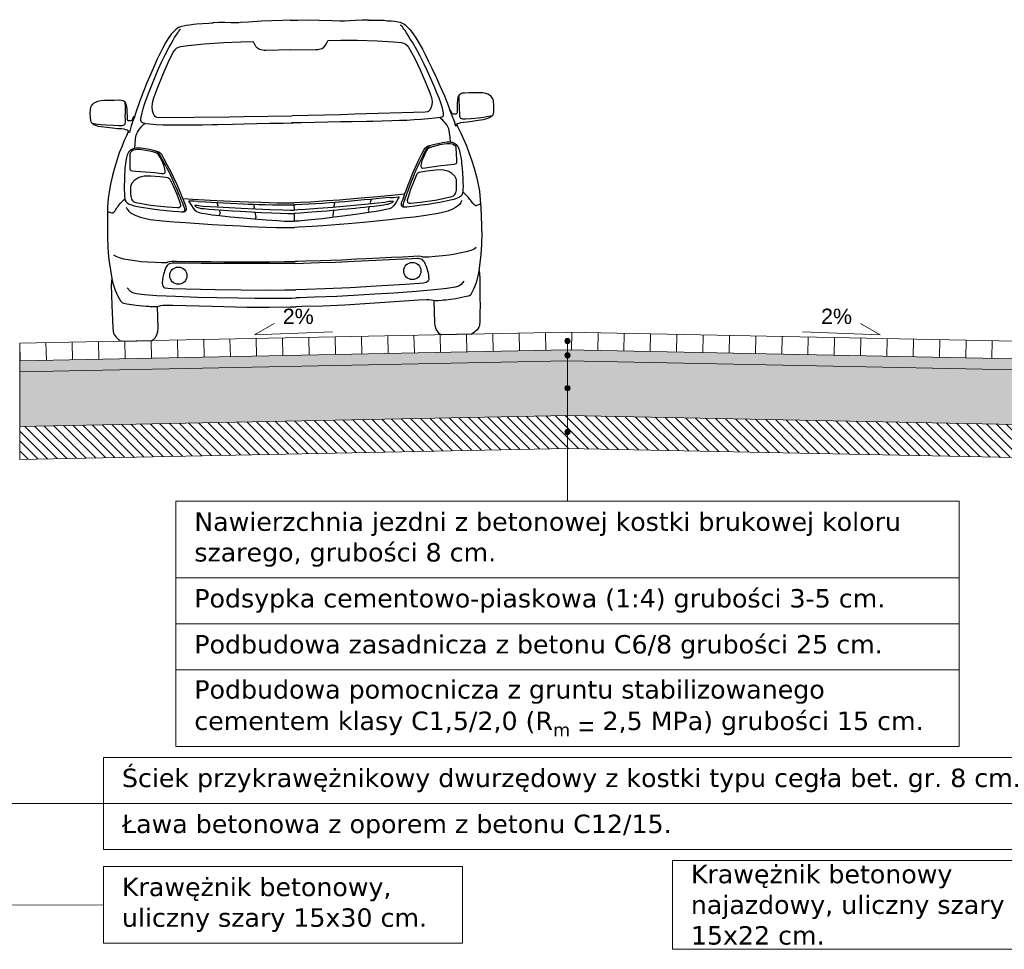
# Model space of a CAD drawing. Header units: millimetres. Extents: x 2422 to 2697, y 999 to 1037.
# Tile 38 of 48: x 2664.78 to 2669.27, y 1024.88 to 1029.13. Entities that reach past the tile are written whole.
import ezdxf

# ---------------------------------------------------------------- set-up
doc = ezdxf.new("R2010")
doc.units = ezdxf.units.MM
for name, color, linetype, lineweight, true_color in [('1_warstwa_ścier.', 7, 'Continuous', 15, 0x636363), ('_JB_Warstwy_Wiążące', 7, 'Continuous', 13, 0x636363), ('Podbudowa_beton', 7, 'Continuous', 13, 0x906713), ('Ulepszone_podloze_stab.', 7, 'Continuous', 13, 0x99410b)]:
    doc.layers.add(name, color=color, linetype=linetype, lineweight=lineweight, true_color=true_color)
doc.layers.add('4_podbudowa_pom.', color=7, linetype='Continuous', true_color=0x906713)
doc.layers.add('_JB_Opisowe', color=7, linetype='Continuous', lineweight=0)
doc.layers.add('opis', color=2, linetype='Continuous', lineweight=9)
doc.layers.add('Podsypka', color=30, linetype='Continuous')
doc.styles.add('kuba', font='verdana.ttf', dxfattribs={"height": 0.1})
doc.styles.get("Standard").update_dxf_attribs({"font": 'arial.ttf'})

# ---------------------------------------------------------------- blocks, each defined once
blk = doc.blocks.new('*U477')
at = {"layer": '1_warstwa_ścier.', "ltscale": 0.02}
blk.add_lwpolyline([(0, 0), (0, -0.08)], dxfattribs=at)
blk = doc.blocks.new('*U478')
at = {"layer": '1_warstwa_ścier.', "color": 0, "linetype": 'ByBlock', "lineweight": -2, "transparency": 16777216}
for p, rotation in [((2673.7517, 1026.3803), 1.145762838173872), ((2673.8716, 1026.3827), 1.145762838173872), ((2673.9916, 1026.3851), 1.145762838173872), ((2674.1116, 1026.3875), 1.145762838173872), ((2674.2316, 1026.3899), 1.145762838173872), ((2674.3515, 1026.3923), 1.145762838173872), ((2674.4715, 1026.3947), 1.145762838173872), ((2674.5915, 1026.3963), 358.8542371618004), ((2674.7115, 1026.3939), 358.8542371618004), ((2674.8315, 1026.3915), 358.8542371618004), ((2674.9514, 1026.3891), 358.8542371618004), ((2675.0714, 1026.3867), 358.8542371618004), ((2675.1914, 1026.3843), 358.8542371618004), ((2675.3114, 1026.3819), 358.8542371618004), ((2672.072, 1026.3467), 1.145762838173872), ((2672.192, 1026.3491), 1.145762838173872), ((2672.312, 1026.3515), 1.145762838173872), ((2672.4319, 1026.3539), 1.145762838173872), ((2672.5519, 1026.3563), 1.145762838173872), ((2672.6719, 1026.3587), 1.145762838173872), ((2672.7919, 1026.3611), 1.145762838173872), ((2672.9118, 1026.3635), 1.145762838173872), ((2673.0318, 1026.3659), 1.145762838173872), ((2673.1518, 1026.3683), 1.145762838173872), ((2673.2718, 1026.3707), 1.145762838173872), ((2673.3917, 1026.3731), 1.145762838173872), ((2673.5117, 1026.3755), 1.145762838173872), ((2673.6317, 1026.3779), 1.145762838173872), ((2675.4313, 1026.3795), 358.8542371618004), ((2675.5513, 1026.3771), 358.8542371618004), ((2675.6713, 1026.3747), 358.8542371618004), ((2675.7913, 1026.3723), 358.8542371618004), ((2675.9112, 1026.3699), 358.8542371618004), ((2676.0312, 1026.3675), 358.8542371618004), ((2676.1512, 1026.3651), 358.8542371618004), ((2676.2712, 1026.3627), 358.8542371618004), ((2676.3911, 1026.3603), 358.8542371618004), ((2676.5111, 1026.3579), 358.8542371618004), ((2676.6311, 1026.3555), 358.8542371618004), ((2676.7511, 1026.3531), 358.8542371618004), ((2676.871, 1026.3507), 358.8542371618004), ((2676.991, 1026.3483), 358.8542371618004)]:
    blk.add_blockref('*U477', p, dxfattribs=dict(at, rotation=rotation))

msp = doc.modelspace()

# ---------------------------------------------------------------- hatches: boundary and pattern name
at = {"layer": '_JB_Opisowe', "ltscale": 0.09}
h = msp.add_hatch(color=256, dxfattribs=at)
h.dxf.hatch_style = 1
h.paths.add_polyline_path([(2667.2675, 1027.6594, 1), (2667.2915, 1027.6594, 1)])
h = msp.add_hatch(color=256, dxfattribs=at)
h.dxf.hatch_style = 1
h.paths.add_polyline_path([(2667.2675, 1027.5944, 1), (2667.2915, 1027.5944, 1)])
h = msp.add_hatch(color=256, dxfattribs=at)
h.dxf.hatch_style = 1
h.paths.add_polyline_path([(2667.2675, 1027.4444, 1), (2667.2915, 1027.4444, 1)])
h = msp.add_hatch(color=256, dxfattribs=at)
h.dxf.hatch_style = 1
h.paths.add_polyline_path([(2667.2675, 1027.2443, 1), (2667.2915, 1027.2443, 1)])
at = {"layer": 'Podbudowa_beton', "ltscale": 0.09}
h = msp.add_hatch(dxfattribs=at)
h.set_pattern_fill('AR-CONC', scale=0.0005, angle=90)
h.set_pattern_definition([(140, (54.40525, -823.4092), (0.0079695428, 0.0910923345), [0.009525, -0.104775]), (85, (54.40525, -823.4092), (-0.0955284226, -0.0176217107), [0.00762, -0.083820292]), (190.4514447, (54.405915, -823.40161), (-0.087558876, 0.0734706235), [0.0080950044, -0.0890451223]), (136.1842, (54.37985, -823.4092), (0.021021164, 0.1355395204), [0.0142875, -0.1571625]), (186.6355576, (54.3816, -823.3979), (-0.1237130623, 0.118702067), [0.0121425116, -0.133567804]), (81.184151, (54.37985, -823.4092), (-0.123713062, 0.118702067), [0.0114299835, -0.125729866]), (111, (54.3862, -823.3965), (0.0511325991, 0.0758071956), [0.009525, -0.104775]), (56, (54.3862, -823.3965), (-0.092093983, 0.0309010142), [0.00762, -0.08382]), (161.451445, (54.39046, -823.39018), (-0.0409613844, 0.1067082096), [0.0080950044, -0.0890449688]), (127.5, (54.40525, -823.409197), (-0.04227751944, 0.00154430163), [0, -0.082804, 0, -0.08509, 0, -0.0841375]), (97.5, (54.40525, -823.409197), (-0.0500902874, 0.03340983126), [0, -0.048514, 0, -0.080899, 0, -0.0320675]), (57.5, (54.40525, -823.43752), (0.002864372, 0.0677952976), [0, -0.03175, 0, -0.09906, 0, -0.131445]), (47.5, (54.40525, -823.45022), (-0.0127132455, 0.0740645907), [0, -0.041275, 0, -0.065786, 0, -0.093345])])
h.paths.add_polyline_path([(2669.7795, 1027.2693), (2669.7795, 1027.5194), (2667.2795, 1027.5694), (2664.7795, 1027.5194), (2664.7795, 1027.2693), (2667.2795, 1027.3193)])
at = {"layer": 'Podsypka', "lineweight": 13, "ltscale": 0.09}
h = msp.add_hatch(dxfattribs=at)
h.set_pattern_fill('AR-SAND', scale=0.0005, style=0)
h.set_pattern_definition([(37.5, (-12.873918, -6.415376), (-0.00080001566, 0.02447066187), [0, -0.019304, 0, -0.02159, 0, -0.0206375]), (7.5, (-12.873918, -6.415376), (0.02247616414, 0.03584125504), [0, -0.010414, 0, -0.017399, 0, -0.0066675]), (327.5, (-12.889539, -6.415376), (0.03954961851, 7.185926e-05), [0, -0.00635, 0, -0.02286, 0, -0.029845]), (317.5, (-12.88954, -6.415376), (0.0381778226, 0.0111464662), [0, -0.003175, 0, -0.014986, 0, -0.017145])])
h.paths.add_polyline_path([(2669.7795, 1027.5194), (2669.7795, 1027.5694), (2667.2795, 1027.6194), (2664.7795, 1027.5694), (2664.7795, 1027.5194), (2667.2795, 1027.5694)])
at = {"layer": 'Ulepszone_podloze_stab.', "ltscale": 0.09}
h = msp.add_hatch(dxfattribs=at)
h.set_pattern_fill('ANSI31', scale=0.01, angle=90)
h.set_pattern_definition([(135, (54.40525, -823.409247), (-0.0224506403, -0.0224506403), [])])
h.paths.add_polyline_path([(2669.7795, 1027.1193), (2669.7795, 1027.2693), (2667.2795, 1027.3193), (2664.7795, 1027.2693), (2664.7795, 1027.1193), (2667.2789, 1027.1693)])

# ---------------------------------------------------------------- linework, layer by layer
for points in [[(2666.0145, 1029.1244), (2665.9806, 1029.1237), (2665.93, 1029.1222), (2665.8831, 1029.1202), (2665.8243, 1029.1163), (2665.7879, 1029.1134), (2665.7799, 1029.1125), (2665.7662, 1029.1124), (2665.7437, 1029.1132), (2665.7164, 1029.1135), (2665.6861, 1029.1135), (2665.6671, 1029.1131), (2665.6623, 1029.1127), (2665.6597, 1029.1118), (2665.657, 1029.1109), (2665.642, 1029.1101), (2665.6144, 1029.1087), (2665.5867, 1029.107), (2665.5723, 1029.1048), (2665.5539, 1029.1025), (2665.54, 1029.1007), (2665.5141, 1029.0951), (2665.5048, 1029.0914), (2665.4979, 1029.0873), (2665.4918, 1029.0824), (2665.4797, 1029.0706), (2665.4711, 1029.0605), (2665.4569, 1029.0405), (2665.4447, 1029.021), (2665.4327, 1028.9983), (2665.4171, 1028.9678), (2665.4057, 1028.9436), (2665.3929, 1028.9146), (2665.3775, 1028.8802), (2665.3598, 1028.8383), (2665.3425, 1028.7954), (2665.3256, 1028.7512), (2665.309, 1028.7039), (2665.3029, 1028.6835), (2665.2951, 1028.6608), (2665.2884, 1028.6418), (2665.2831, 1028.624), (2665.2824, 1028.6201), (2665.2806, 1028.6119), (2665.2786, 1028.6112), (2665.2765, 1028.6153), (2665.2744, 1028.62), (2665.2725, 1028.6119), (2665.2664, 1028.5972), (2665.2566, 1028.5753), (2665.2454, 1028.5467), (2665.2342, 1028.5187), (2665.2237, 1028.488), (2665.2123, 1028.4494), (2665.2031, 1028.4155), (2665.1936, 1028.376), (2665.1871, 1028.3408), (2665.1832, 1028.31), (2665.1806, 1028.2707), (2665.1796, 1028.2324), (2665.18, 1028.1943), (2665.1805, 1028.1553), (2665.1805, 1028.133), (2665.18, 1028.1199), (2665.1811, 1028.1027), (2665.1823, 1028.0847), (2665.1834, 1028.0668), (2665.1851, 1028.0437), (2665.1881, 1028.021), (2665.1941, 1027.9828), (2665.1997, 1027.9449), (2665.2052, 1027.9239), (2665.2148, 1027.8926), (2665.2275, 1027.8641), (2665.2401, 1027.843), (2665.2435, 1027.8379), (2665.2468, 1027.8348), (2665.2495, 1027.8339), (2665.2543, 1027.8325), (2665.269, 1027.8299), (2665.3105, 1027.8233), (2665.3567, 1027.8191), (2665.3665, 1027.819), (2665.3692, 1027.8189), (2665.3748, 1027.818), (2665.391, 1027.8174), (2665.4035, 1027.8176), (2665.4131, 1027.8194), (2665.4232, 1027.822), (2665.4329, 1027.8231), (2665.4447, 1027.8233), (2665.4789, 1027.8231), (2665.6581, 1027.8181), (2665.8182, 1027.8146), (2665.9187, 1027.8142), (2666.0135, 1027.8155), (2666.0406, 1027.816)], [(2666.0145, 1029.1244), (2666.0483, 1029.1251), (2666.099, 1029.1256), (2666.1459, 1029.1255), (2666.2049, 1029.1239), (2666.2413, 1029.1224), (2666.2494, 1029.1219), (2666.263, 1029.1223), (2666.2854, 1029.124), (2666.3128, 1029.1255), (2666.3431, 1029.1267), (2666.362, 1029.127), (2666.3669, 1029.1267), (2666.3695, 1029.126), (2666.3722, 1029.1252), (2666.3872, 1029.125), (2666.4148, 1029.1247), (2666.4426, 1029.1241), (2666.4571, 1029.1225), (2666.4755, 1029.121), (2666.4895, 1029.1197), (2666.5156, 1029.1151), (2666.525, 1029.1118), (2666.5322, 1029.108), (2666.5384, 1029.1033), (2666.551, 1029.092), (2666.5599, 1029.0823), (2666.575, 1029.0629), (2666.5879, 1029.0439), (2666.6008, 1029.0216), (2666.6176, 1028.9919), (2666.6299, 1028.9681), (2666.6439, 1028.9396), (2666.6607, 1028.9059), (2666.6801, 1028.8647), (2666.6991, 1028.8225), (2666.7177, 1028.779), (2666.7362, 1028.7324), (2666.7431, 1028.7123), (2666.7519, 1028.69), (2666.7592, 1028.6712), (2666.7653, 1028.6537), (2666.7661, 1028.6498), (2666.7683, 1028.6416), (2666.7703, 1028.641), (2666.7722, 1028.6452), (2666.7742, 1028.65), (2666.7763, 1028.6419), (2666.783, 1028.6275), (2666.7937, 1028.606), (2666.806, 1028.5779), (2666.8183, 1028.5504), (2666.8301, 1028.5202), (2666.8429, 1028.482), (2666.8536, 1028.4485), (2666.8646, 1028.4094), (2666.8726, 1028.3746), (2666.8777, 1028.3439), (2666.8818, 1028.3047), (2666.8844, 1028.2665), (2666.8855, 1028.2284), (2666.8865, 1028.1894), (2666.8874, 1028.1672), (2666.8885, 1028.1541), (2666.8881, 1028.1368), (2666.8876, 1028.1188), (2666.8872, 1028.1009), (2666.8864, 1028.0778), (2666.8843, 1028.0549), (2666.8798, 1028.0165), (2666.8757, 1027.9784), (2666.8711, 1027.9573), (2666.8627, 1027.9255), (2666.8512, 1027.8966), (2666.8395, 1027.875), (2666.8362, 1027.8698), (2666.8331, 1027.8666), (2666.8305, 1027.8655), (2666.8257, 1027.8639), (2666.8111, 1027.8608), (2666.7699, 1027.8525), (2666.7239, 1027.8464), (2666.7141, 1027.8459), (2666.7115, 1027.8457), (2666.7059, 1027.8446), (2666.6897, 1027.8433), (2666.6772, 1027.843), (2666.6675, 1027.8445), (2666.6573, 1027.8466), (2666.6476, 1027.8474), (2666.6358, 1027.8472), (2666.6016, 1027.8455), (2666.4228, 1027.8334), (2666.2629, 1027.8235), (2666.1626, 1027.8191), (2666.0678, 1027.8166), (2666.0406, 1027.816)], [(2665.3524, 1028.6533), (2665.3464, 1028.6546), (2665.34, 1028.6567), (2665.3355, 1028.6586), (2665.3333, 1028.6615), (2665.3324, 1028.6669), (2665.3325, 1028.6737), (2665.3338, 1028.6824), (2665.3379, 1028.7015), (2665.3426, 1028.7202), (2665.3494, 1028.7412), (2665.3602, 1028.7702), (2665.3703, 1028.7974), (2665.3826, 1028.8287), (2665.3981, 1028.8667), (2665.4122, 1028.9), (2665.4289, 1028.9364), (2665.4432, 1028.966), (2665.4615, 1029.0014), (2665.4706, 1029.0165), (2665.4797, 1029.0328), (2665.4867, 1029.0456), (2665.493, 1029.0562), (2665.4978, 1029.0626), (2665.5008, 1029.0676), (2665.5045, 1029.0733), (2665.5073, 1029.0764), (2665.5109, 1029.0803), (2665.514, 1029.0836)], [(2666.6948, 1028.6801), (2666.7008, 1028.6817), (2666.7071, 1028.684), (2666.7115, 1028.6861), (2666.7137, 1028.6891), (2666.7143, 1028.6945), (2666.7139, 1028.7013), (2666.7123, 1028.71), (2666.7074, 1028.7289), (2666.702, 1028.7474), (2666.6943, 1028.7681), (2666.6824, 1028.7966), (2666.6712, 1028.8234), (2666.6577, 1028.8542), (2666.6406, 1028.8915), (2666.6252, 1028.9243), (2666.6071, 1028.9599), (2666.5917, 1028.989), (2666.5719, 1029.0237), (2666.5623, 1029.0383), (2666.5525, 1029.0542), (2666.5449, 1029.0667), (2666.5382, 1029.0771), (2666.5332, 1029.0833), (2666.53, 1029.0882), (2666.5261, 1029.0937), (2666.5232, 1029.0967), (2666.5194, 1029.1004), (2666.5162, 1029.1037)], [(2666.0172, 1028.9888), (2666.1316, 1028.9911), (2666.1396, 1028.9915), (2666.1526, 1028.9942), (2666.1598, 1028.9959), (2666.1692, 1029.0025), (2666.1759, 1029.0113), (2666.1822, 1029.0238), (2666.1854, 1029.0301), (2666.1878, 1029.0326), (2666.2446, 1029.0331), (2666.3219, 1029.0334), (2666.4116, 1029.0305), (2666.4848, 1029.0265), (2666.5204, 1029.023), (2666.5312, 1029.0203), (2666.5393, 1029.0166), (2666.547, 1029.0107), (2666.554, 1029.0015), (2666.5814, 1028.9524), (2666.6073, 1028.8975), (2666.635, 1028.8344), (2666.652, 1028.7932), (2666.6597, 1028.771), (2666.6622, 1028.7531), (2666.6609, 1028.7374), (2666.6564, 1028.7239), (2666.652, 1028.7142), (2666.6473, 1028.7096), (2666.6414, 1028.7069), (2666.63, 1028.7053), (2666.3087, 1028.6949), (2666.2437, 1028.693), (2666.0232, 1028.6886)], [(2666.0172, 1028.9888), (2665.9027, 1028.9865), (2665.8947, 1028.9866), (2665.8817, 1028.9888), (2665.8744, 1028.9902), (2665.8647, 1028.9964), (2665.8577, 1029.0049), (2665.8509, 1029.0172), (2665.8475, 1029.0233), (2665.845, 1029.0257), (2665.7882, 1029.0239), (2665.7109, 1029.0212), (2665.6214, 1029.0147), (2665.5484, 1029.0077), (2665.513, 1029.0028), (2665.5024, 1028.9998), (2665.4944, 1028.9957), (2665.4869, 1028.9895), (2665.4803, 1028.98), (2665.4549, 1028.9299), (2665.4312, 1028.874), (2665.4061, 1028.8098), (2665.3907, 1028.7679), (2665.3838, 1028.7455), (2665.3821, 1028.7275), (2665.384, 1028.7119), (2665.3891, 1028.6986), (2665.3938, 1028.6891), (2665.3988, 1028.6846), (2665.4047, 1028.6822), (2665.4162, 1028.681), (2665.7377, 1028.6835), (2665.8027, 1028.6842), (2666.0232, 1028.6886)], [(2666.7742, 1028.65), (2666.7765, 1028.6526), (2666.7848, 1028.6549), (2666.7926, 1028.6575), (2666.8045, 1028.6594), (2666.8227, 1028.661), (2666.8449, 1028.6639), (2666.8713, 1028.668), (2666.8961, 1028.6719), (2666.9077, 1028.6747), (2666.9201, 1028.6789), (2666.9296, 1028.6834), (2666.9341, 1028.6872), (2666.9385, 1028.6917), (2666.9417, 1028.697), (2666.943, 1028.704), (2666.9441, 1028.7166), (2666.9438, 1028.7352), (2666.9417, 1028.7543), (2666.9399, 1028.7637), (2666.9363, 1028.7699), (2666.9307, 1028.7769), (2666.9235, 1028.783), (2666.9163, 1028.7868), (2666.9074, 1028.79), (2666.8937, 1028.7924), (2666.8766, 1028.7933), (2666.8554, 1028.7933), (2666.8315, 1028.7926), (2666.8096, 1028.792), (2666.7984, 1028.791), (2666.7923, 1028.789), (2666.7863, 1028.7849), (2666.7819, 1028.7791), (2666.7791, 1028.7723), (2666.7778, 1028.7609), (2666.7768, 1028.7469), (2666.776, 1028.7337), (2666.7758, 1028.7184), (2666.776, 1028.7072), (2666.776, 1028.7024), (2666.7752, 1028.699), (2666.7738, 1028.6969), (2666.7716, 1028.6962), (2666.7654, 1028.6956), (2666.7594, 1028.6956), (2666.7553, 1028.6971), (2666.7526, 1028.6993), (2666.75, 1028.7047), (2666.7479, 1028.7094), (2666.7466, 1028.712), (2666.7448, 1028.7131), (2666.7436, 1028.7132), (2666.7428, 1028.713)], [(2666.7824, 1028.7799), (2666.7835, 1028.7745), (2666.7837, 1028.7655), (2666.7842, 1028.7506), (2666.7849, 1028.7329), (2666.7858, 1028.7148), (2666.7862, 1028.7026), (2666.7863, 1028.6911), (2666.7872, 1028.6843), (2666.7885, 1028.6811), (2666.7901, 1028.6784), (2666.7927, 1028.6768), (2666.7963, 1028.6752), (2666.8001, 1028.6741), (2666.8142, 1028.6741), (2666.8401, 1028.6761), (2666.8724, 1028.6795), (2666.8959, 1028.6824), (2666.9093, 1028.6844), (2666.9207, 1028.6864), (2666.9366, 1028.6898)], [(2665.2744, 1028.62), (2665.2719, 1028.6225), (2665.2636, 1028.6245), (2665.2556, 1028.6268), (2665.2437, 1028.6282), (2665.2254, 1028.629), (2665.2031, 1028.631), (2665.1766, 1028.6341), (2665.1517, 1028.637), (2665.1399, 1028.6394), (2665.1274, 1028.6431), (2665.1178, 1028.6472), (2665.1131, 1028.6507), (2665.1085, 1028.6551), (2665.1051, 1028.6603), (2665.1035, 1028.6672), (2665.1019, 1028.6798), (2665.1015, 1028.6983), (2665.1028, 1028.7175), (2665.1042, 1028.727), (2665.1076, 1028.7333), (2665.1129, 1028.7405), (2665.1199, 1028.7469), (2665.1269, 1028.751), (2665.1356, 1028.7545), (2665.1493, 1028.7575), (2665.1662, 1028.7591), (2665.1874, 1028.7599), (2665.2114, 1028.7602), (2665.2332, 1028.7605), (2665.2445, 1028.7599), (2665.2506, 1028.7582), (2665.2568, 1028.7543), (2665.2615, 1028.7487), (2665.2646, 1028.742), (2665.2663, 1028.7306), (2665.2679, 1028.7167), (2665.2692, 1028.7036), (2665.27, 1028.6882), (2665.2702, 1028.6771), (2665.2705, 1028.6723), (2665.2714, 1028.6689), (2665.2729, 1028.6669), (2665.2751, 1028.6662), (2665.2813, 1028.666), (2665.2873, 1028.6662), (2665.2913, 1028.6678), (2665.2939, 1028.6701), (2665.2963, 1028.6757), (2665.2982, 1028.6804), (2665.2994, 1028.6831), (2665.3011, 1028.6842), (2665.3024, 1028.6843), (2665.3031, 1028.6842)], [(2665.2609, 1028.7494), (2665.2601, 1028.744), (2665.2602, 1028.7351), (2665.2603, 1028.7202), (2665.2603, 1028.7024), (2665.2601, 1028.6843), (2665.2602, 1028.6721), (2665.2605, 1028.6606), (2665.2599, 1028.6537), (2665.2588, 1028.6505), (2665.2573, 1028.6478), (2665.2548, 1028.646), (2665.2512, 1028.6443), (2665.2475, 1028.643), (2665.2333, 1028.6425), (2665.2074, 1028.6434), (2665.175, 1028.6456), (2665.1515, 1028.6476), (2665.1379, 1028.649), (2665.1265, 1028.6505), (2665.1104, 1028.6532)], [(2666.6948, 1028.6801), (2666.6736, 1028.6768), (2666.6457, 1028.674), (2666.6125, 1028.6712), (2666.5803, 1028.669), (2666.5457, 1028.6672), (2666.5122, 1028.6662), (2666.4778, 1028.665), (2666.4342, 1028.6636), (2666.3905, 1028.6623), (2666.3635, 1028.6619), (2666.2973, 1028.6613), (2666.2435, 1028.6601), (2666.1861, 1028.6594), (2666.1265, 1028.6579), (2666.0656, 1028.6565), (2666.0194, 1028.6554)], [(2666.7463, 1028.5682), (2666.7446, 1028.589), (2666.7417, 1028.6108), (2666.7398, 1028.6217), (2666.7379, 1028.6283), (2666.7354, 1028.6351), (2666.7322, 1028.6411), (2666.7283, 1028.6467), (2666.7229, 1028.6537), (2666.7157, 1028.662), (2666.71, 1028.6679), (2666.7045, 1028.6734), (2666.7008, 1028.6764), (2666.6975, 1028.6786), (2666.6948, 1028.6801)], [(2665.3055, 1028.5394), (2665.3063, 1028.5603), (2665.3084, 1028.5821), (2665.3098, 1028.5931), (2665.3114, 1028.5998), (2665.3137, 1028.6067), (2665.3167, 1028.6128), (2665.3203, 1028.6185), (2665.3255, 1028.6257), (2665.3323, 1028.6343), (2665.3377, 1028.6404), (2665.343, 1028.6461), (2665.3466, 1028.6493), (2665.3498, 1028.6516), (2665.3524, 1028.6533)], [(2665.3524, 1028.6533), (2665.3737, 1028.6508), (2665.4018, 1028.6491), (2665.435, 1028.6476), (2665.4673, 1028.6467), (2665.502, 1028.6463), (2665.5355, 1028.6467), (2665.5699, 1028.6468), (2665.6135, 1028.6472), (2665.6573, 1028.6477), (2665.6842, 1028.6483), (2665.7504, 1028.6504), (2665.8042, 1028.6513), (2665.8616, 1028.6529), (2665.9212, 1028.6538), (2665.9821, 1028.6548), (2666.0283, 1028.6555)], [(2666.5391, 1028.2708), (2666.5358, 1028.271), (2666.533, 1028.2726), (2666.5308, 1028.2754), (2666.5297, 1028.2786), (2666.53, 1028.2828), (2666.5313, 1028.2883), (2666.5333, 1028.2941), (2666.5368, 1028.3044), (2666.5407, 1028.315), (2666.5442, 1028.3253), (2666.5482, 1028.3356), (2666.5519, 1028.3456), (2666.5556, 1028.3555), (2666.5601, 1028.3678), (2666.5669, 1028.3858), (2666.572, 1028.398), (2666.5778, 1028.4135), (2666.582, 1028.4236), (2666.5891, 1028.4407), (2666.5948, 1028.4535), (2666.6039, 1028.4734), (2666.6114, 1028.4887), (2666.6206, 1028.5071), (2666.6289, 1028.5239), (2666.6345, 1028.5349), (2666.6386, 1028.5419), (2666.6424, 1028.5456), (2666.6461, 1028.5481), (2666.6506, 1028.5505), (2666.6545, 1028.5521)], [(2665.5244, 1028.2505), (2665.5277, 1028.2509), (2665.5304, 1028.2526), (2665.5325, 1028.2554), (2665.5335, 1028.2586), (2665.533, 1028.2629), (2665.5315, 1028.2683), (2665.5293, 1028.274), (2665.5253, 1028.2842), (2665.521, 1028.2946), (2665.5171, 1028.3048), (2665.5127, 1028.3149), (2665.5087, 1028.3247), (2665.5046, 1028.3345), (2665.4996, 1028.3466), (2665.492, 1028.3643), (2665.4865, 1028.3763), (2665.48, 1028.3915), (2665.4754, 1028.4015), (2665.4677, 1028.4183), (2665.4615, 1028.4308), (2665.4516, 1028.4504), (2665.4434, 1028.4654), (2665.4335, 1028.4834), (2665.4245, 1028.4998), (2665.4185, 1028.5106), (2665.4141, 1028.5174), (2665.4102, 1028.5209), (2665.4064, 1028.5233), (2665.4018, 1028.5255), (2665.3979, 1028.527)], [(2666.5364, 1028.3301), (2666.4912, 1028.3263), (2666.413, 1028.3186), (2666.3191, 1028.3103), (2666.2387, 1028.3036), (2666.1812, 1028.2992), (2666.1084, 1028.294), (2666.0628, 1028.2915), (2666.0321, 1028.2903), (2666.0312, 1028.2903)], [(2666.4695, 1028.3147), (2666.4335, 1028.3116), (2666.4072, 1028.309), (2666.38, 1028.3062), (2666.3523, 1028.3037), (2666.3231, 1028.301), (2666.2917, 1028.2982), (2666.2628, 1028.2958), (2666.2397, 1028.2936), (2666.218, 1028.2921), (2666.1917, 1028.2901), (2666.1616, 1028.2882), (2666.129, 1028.2857), (2666.0991, 1028.284), (2666.0677, 1028.2827), (2666.0398, 1028.2815), (2666.0313, 1028.2813)], [(2666.4695, 1028.3147), (2666.4852, 1028.3157), (2666.4966, 1028.3167), (2666.5075, 1028.3178), (2666.5097, 1028.3175), (2666.5099, 1028.3157), (2666.5075, 1028.3111), (2666.499, 1028.2971), (2666.492, 1028.2853), (2666.4858, 1028.2766), (2666.4807, 1028.2718), (2666.4763, 1028.2685), (2666.4702, 1028.2655), (2666.4652, 1028.2635), (2666.4527, 1028.2604), (2666.4311, 1028.2559), (2666.4069, 1028.2514), (2666.3732, 1028.2465), (2666.3232, 1028.2389), (2666.266, 1028.2315), (2666.2163, 1028.2249), (2666.1602, 1028.218), (2666.1092, 1028.2126), (2666.0788, 1028.2094), (2666.0537, 1028.2075), (2666.0353, 1028.2067), (2666.0328, 1028.2066)], [(2666.883, 1028.2861), (2666.8785, 1028.2833), (2666.87, 1028.28), (2666.8641, 1028.278), (2666.8622, 1028.2776), (2666.8609, 1028.2776), (2666.8594, 1028.278), (2666.8578, 1028.279), (2666.8532, 1028.2826), (2666.8486, 1028.2873), (2666.8469, 1028.2897), (2666.8418, 1028.2969), (2666.839, 1028.3007), (2666.8367, 1028.3033), (2666.8345, 1028.306), (2666.8275, 1028.3146), (2666.8222, 1028.3205), (2666.8161, 1028.3266), (2666.811, 1028.3316), (2666.8067, 1028.3358), (2666.8043, 1028.3378), (2666.8018, 1028.3382)], [(2665.1802, 1028.252), (2665.1848, 1028.2495), (2665.1934, 1028.2464), (2665.1994, 1028.2448), (2665.2013, 1028.2444), (2665.2026, 1028.2444), (2665.2041, 1028.2448), (2665.2056, 1028.2459), (2665.2101, 1028.2498), (2665.2145, 1028.2546), (2665.2161, 1028.2571), (2665.2209, 1028.2645), (2665.2236, 1028.2684), (2665.2258, 1028.2711), (2665.2278, 1028.2739), (2665.2345, 1028.2828), (2665.2395, 1028.2888), (2665.2454, 1028.2952), (2665.2502, 1028.3004), (2665.2544, 1028.3048), (2665.2567, 1028.3069), (2665.2592, 1028.3074)], [(2665.2654, 1028.2712), (2665.2704, 1028.2622), (2665.277, 1028.2532), (2665.2859, 1028.2449), (2665.2945, 1028.2405), (2665.3096, 1028.2326), (2665.3304, 1028.2252), (2665.3548, 1028.2187), (2665.3752, 1028.2151), (2665.4317, 1028.2086), (2665.4852, 1028.2036), (2665.5363, 1028.2004), (2665.5982, 1028.1962), (2665.6578, 1028.1916), (2665.718, 1028.1885), (2665.7874, 1028.1851), (2665.8266, 1028.1831), (2665.9034, 1028.1801), (2665.952, 1028.1786), (2666.0144, 1028.1781), (2666.0334, 1028.1784)], [(2665.5247, 1028.3098), (2665.57, 1028.3079), (2665.6485, 1028.3033), (2665.7426, 1028.2988), (2665.8232, 1028.2953), (2665.8808, 1028.2932), (2665.9538, 1028.2909), (2665.9995, 1028.2902), (2666.0302, 1028.2902), (2666.0312, 1028.2903)], [(2665.5922, 1028.2972), (2665.5765, 1028.2976), (2665.5651, 1028.2981), (2665.5541, 1028.2987), (2665.5519, 1028.2984), (2665.5518, 1028.2965), (2665.5544, 1028.2921), (2665.5634, 1028.2784), (2665.5709, 1028.2669), (2665.5774, 1028.2585), (2665.5827, 1028.2538), (2665.5872, 1028.2507), (2665.5935, 1028.248), (2665.5986, 1028.2462), (2665.6112, 1028.2436), (2665.6329, 1028.24), (2665.6573, 1028.2364), (2665.6911, 1028.2329), (2665.7414, 1028.2272), (2665.7988, 1028.2222), (2665.8488, 1028.2175), (2665.9051, 1028.2129), (2665.9563, 1028.2096), (2665.9868, 1028.2075), (2666.0119, 1028.2066), (2666.0304, 1028.2066), (2666.0328, 1028.2066)], [(2665.5785, 1028.278), (2665.5796, 1028.2801), (2665.5879, 1028.2797), (2665.5959, 1028.2788), (2665.616, 1028.2758), (2665.6484, 1028.2737), (2665.7086, 1028.2703), (2665.7907, 1028.2656), (2665.855, 1028.263), (2665.9234, 1028.2598), (2665.9802, 1028.2585), (2666.0148, 1028.2573), (2666.0283, 1028.2571), (2666.0318, 1028.2572)], [(2665.5785, 1028.278), (2665.5798, 1028.2754), (2665.5817, 1028.2741), (2665.585, 1028.2723), (2665.5918, 1028.2697), (2665.5965, 1028.2681), (2665.6034, 1028.2663), (2665.6081, 1028.2653), (2665.6219, 1028.2641), (2665.6429, 1028.262), (2665.668, 1028.26), (2665.6881, 1028.2587), (2665.7102, 1028.2571), (2665.73, 1028.2558), (2665.7522, 1028.2543), (2665.7877, 1028.2521), (2665.812, 1028.2508), (2665.8361, 1028.2493), (2665.8562, 1028.2482), (2665.8818, 1028.2471), (2665.9305, 1028.2448), (2665.9704, 1028.2434), (2666.0028, 1028.2426), (2666.0253, 1028.2424), (2666.0321, 1028.2425)], [(2665.5922, 1028.2972), (2665.6283, 1028.2955), (2665.6547, 1028.2939), (2665.682, 1028.2923), (2665.7097, 1028.2908), (2665.739, 1028.2893), (2665.7705, 1028.2877), (2665.7995, 1028.2866), (2665.8226, 1028.2853), (2665.8444, 1028.2847), (2665.8707, 1028.2837), (2665.9009, 1028.283), (2665.9335, 1028.2818), (2665.9635, 1028.2813), (2665.9949, 1028.2812), (2666.0229, 1028.2811), (2666.0313, 1028.2813)], [(2665.6789, 1028.292), (2665.6834, 1028.2788), (2665.6819, 1028.2734)], [(2665.8467, 1028.284), (2665.8492, 1028.2694), (2665.848, 1028.2649)], [(2666.0313, 1028.2813), (2666.0318, 1028.2599)], [(2666.484, 1028.2961), (2666.4827, 1028.2981), (2666.4745, 1028.2974), (2666.4665, 1028.2962), (2666.4465, 1028.2924), (2666.4143, 1028.289), (2666.3543, 1028.2832), (2666.2724, 1028.2752), (2666.2083, 1028.2701), (2666.14, 1028.2642), (2666.0834, 1028.2605), (2666.0488, 1028.258), (2666.0353, 1028.2573), (2666.0318, 1028.2572)], [(2666.484, 1028.2961), (2666.4827, 1028.2935), (2666.4809, 1028.2921), (2666.4777, 1028.2901), (2666.4709, 1028.2873), (2666.4664, 1028.2855), (2666.4596, 1028.2834), (2666.4549, 1028.2823), (2666.4411, 1028.2805), (2666.4202, 1028.2775), (2666.3952, 1028.2746), (2666.3752, 1028.2724), (2666.3532, 1028.2699), (2666.3335, 1028.2679), (2666.3113, 1028.2655), (2666.2759, 1028.2619), (2666.2517, 1028.2596), (2666.2277, 1028.2571), (2666.2076, 1028.2552), (2666.1821, 1028.2531), (2666.1335, 1028.2489), (2666.0938, 1028.2459), (2666.0614, 1028.2437), (2666.0389, 1028.2426), (2666.0321, 1028.2425)], [(2666.7971, 1028.3018), (2666.7924, 1028.2926), (2666.7862, 1028.2834), (2666.7776, 1028.2748), (2666.7692, 1028.27), (2666.7545, 1028.2615), (2666.734, 1028.2532), (2666.7098, 1028.2458), (2666.6896, 1028.2414), (2666.6334, 1028.2326), (2666.5801, 1028.2255), (2666.5292, 1028.2202), (2666.4676, 1028.2135), (2666.4081, 1028.2066), (2666.3481, 1028.2011), (2666.2789, 1028.1949), (2666.2398, 1028.1914), (2666.1632, 1028.1853), (2666.1147, 1028.1819), (2666.0524, 1028.1788), (2666.0334, 1028.1784)], [(2666.2157, 1028.2914), (2666.2138, 1028.2766), (2666.2152, 1028.2722)], [(2666.3739, 1028.2723), (2666.3698, 1028.2565), (2666.3743, 1028.2483)], [(2666.383, 1028.306), (2666.3791, 1028.2927), (2666.3809, 1028.2874)], [(2665.6894, 1028.2586), (2665.6941, 1028.243), (2665.69, 1028.2346)], [(2665.8528, 1028.2483), (2665.8567, 1028.2256), (2665.8546, 1028.217)], [(2666.0321, 1028.2425), (2666.0328, 1028.2081)], [(2666.211, 1028.2555), (2666.2081, 1028.2327), (2666.2105, 1028.2242)], [(2665.2076, 1028.0537), (2665.2176, 1028.0471), (2665.2334, 1028.0409), (2665.2539, 1028.0356), (2665.2847, 1028.0301), (2665.3137, 1028.0252), (2665.3335, 1028.0232), (2665.3621, 1028.0211), (2665.3972, 1028.0194), (2665.4265, 1028.0186), (2665.4513, 1028.0185), (2665.4556, 1028.0209), (2665.4627, 1028.023), (2665.4738, 1028.0243), (2665.4958, 1028.024), (2665.5455, 1028.023), (2665.5963, 1028.0233), (2665.6518, 1028.0228), (2665.7122, 1028.0216), (2665.7558, 1028.0218), (2665.8239, 1028.0211), (2665.8726, 1028.0211), (2665.9196, 1028.0215), (2665.9879, 1028.0221), (2666.0257, 1028.0222), (2666.0365, 1028.0223)], [(2666.8635, 1028.0868), (2666.8537, 1028.0798), (2666.8382, 1028.073), (2666.8179, 1028.0669), (2666.7875, 1028.0601), (2666.7587, 1028.0541), (2666.7389, 1028.0513), (2666.7104, 1028.0481), (2666.6754, 1028.045), (2666.6462, 1028.043), (2666.6214, 1028.0419), (2666.617, 1028.0441), (2666.6099, 1028.046), (2666.5987, 1028.0468), (2666.5768, 1028.0456), (2666.5271, 1028.0426), (2666.4763, 1028.0409), (2666.4209, 1028.0381), (2666.3606, 1028.0346), (2666.317, 1028.033), (2666.249, 1028.0296), (2666.2003, 1028.0277), (2666.1534, 1028.0262), (2666.0851, 1028.0241), (2666.0474, 1028.0226), (2666.0365, 1028.0223)], [(2666.0367, 1028.0136), (2666.0006, 1028.0134), (2665.9273, 1028.0133), (2665.8529, 1028.013), (2665.7666, 1028.0133), (2665.6678, 1028.0139), (2665.6085, 1028.0142), (2665.5401, 1028.0152), (2665.5021, 1028.0154), (2665.4799, 1028.0154), (2665.4754, 1028.0153), (2665.4685, 1028.0143), (2665.4626, 1028.0125), (2665.4578, 1028.0098), (2665.4531, 1028.0047), (2665.4499, 1028.0004), (2665.4465, 1027.9947), (2665.4435, 1027.9874), (2665.4406, 1027.9803), (2665.4382, 1027.9728), (2665.4352, 1027.9628), (2665.433, 1027.951), (2665.4311, 1027.938), (2665.4305, 1027.9273), (2665.4304, 1027.9225), (2665.4307, 1027.9169), (2665.4322, 1027.9125), (2665.4349, 1027.9084), (2665.438, 1027.9052), (2665.4421, 1027.9029), (2665.4551, 1027.9008), (2665.4752, 1027.8992), (2665.5377, 1027.8976), (2665.6709, 1027.8949), (2665.7904, 1027.8932), (2665.9057, 1027.8924), (2665.9902, 1027.8931), (2666.0391, 1027.8929)], [(2666.0367, 1028.0136), (2666.0728, 1028.0148), (2666.146, 1028.0177), (2666.2203, 1028.0203), (2666.3066, 1028.0241), (2666.4053, 1028.0286), (2666.4645, 1028.0313), (2666.5328, 1028.035), (2666.5707, 1028.0368), (2666.593, 1028.0376), (2666.5975, 1028.0378), (2666.6044, 1028.037), (2666.6103, 1028.0355), (2666.6153, 1028.033), (2666.6201, 1028.0281), (2666.6235, 1028.0239), (2666.6272, 1028.0184), (2666.6305, 1028.0112), (2666.6337, 1028.0042), (2666.6363, 1027.9968), (2666.6397, 1027.9869), (2666.6424, 1027.9752), (2666.6448, 1027.9622), (2666.6458, 1027.9516), (2666.6462, 1027.9468), (2666.6461, 1027.9412), (2666.6448, 1027.9368), (2666.6422, 1027.9325), (2666.6392, 1027.9292), (2666.6352, 1027.9267), (2666.6223, 1027.9242), (2666.6023, 1027.9217), (2666.5399, 1027.9177), (2666.4069, 1027.9096), (2666.2876, 1027.9031), (2666.1724, 1027.8977), (2666.0879, 1027.895), (2666.0391, 1027.8929)], [(2666.8761, 1027.9816), (2666.879, 1027.9481), (2666.8799, 1027.903), (2666.8799, 1027.8568), (2666.8806, 1027.8206), (2666.88, 1027.7895), (2666.8792, 1027.7524), (2666.8778, 1027.7291), (2666.8744, 1027.7225), (2666.8669, 1027.711), (2666.8574, 1027.7011), (2666.8497, 1027.6949), (2666.8419, 1027.6907), (2666.704, 1027.6879), (2666.6962, 1027.6921), (2666.6888, 1027.6999), (2666.6802, 1027.7135), (2666.6753, 1027.729), (2666.6738, 1027.7442), (2666.6718, 1027.8438)], [(2665.1993, 1027.948), (2665.1977, 1027.9145), (2665.1986, 1027.8694), (2665.2004, 1027.8232), (2665.2012, 1027.787), (2665.203, 1027.756), (2665.2053, 1027.719), (2665.2076, 1027.6957), (2665.2113, 1027.6893), (2665.2192, 1027.678), (2665.2291, 1027.6685), (2665.2371, 1027.6626), (2665.245, 1027.6587), (2665.383, 1027.6615), (2665.3905, 1027.666), (2665.3977, 1027.6741), (2665.4057, 1027.688), (2665.4099, 1027.7037), (2665.4109, 1027.719), (2665.4089, 1027.8186)], [(2666.8072, 1027.9329), (2666.7943, 1027.918), (2666.7833, 1027.9106), (2666.7663, 1027.905), (2666.7288, 1027.8996), (2666.6731, 1027.8927), (2666.5887, 1027.886), (2666.4874, 1027.8785), (2666.4002, 1027.8733), (2666.3025, 1027.868), (2666.2268, 1027.8636), (2666.1252, 1027.8594), (2666.0578, 1027.8568), (2666.0398, 1027.8564)], [(2665.27, 1027.9022), (2665.2836, 1027.8878), (2665.2947, 1027.8809), (2665.312, 1027.876), (2665.3497, 1027.872), (2665.4056, 1027.8673), (2665.4902, 1027.864), (2665.5917, 1027.8606), (2665.6791, 1027.8589), (2665.7769, 1027.8575), (2665.8528, 1027.8561), (2665.9545, 1027.856), (2666.0218, 1027.8561), (2666.0398, 1027.8564)]]:
    msp.add_lwpolyline(points)
for points in [[(2665.5247, 1028.3098), (2665.5179, 1028.3263), (2665.5071, 1028.3518), (2665.4976, 1028.3731), (2665.4828, 1028.4055), (2665.4707, 1028.4307), (2665.4531, 1028.4643), (2665.4393, 1028.4902), (2665.4276, 1028.5108), (2665.4246, 1028.5151), (2665.4221, 1028.518), (2665.4194, 1028.5197), (2665.4156, 1028.5222), (2665.4111, 1028.5242), (2665.4022, 1028.5271), (2665.3908, 1028.5296), (2665.3721, 1028.5335), (2665.3632, 1028.5355), (2665.3433, 1028.5389), (2665.3323, 1028.54), (2665.3211, 1028.5403), (2665.3115, 1028.5402), (2665.3045, 1028.5393), (2665.2984, 1028.5379), (2665.2906, 1028.5345), (2665.2854, 1028.5303), (2665.281, 1028.5267), (2665.2767, 1028.5215), (2665.2725, 1028.516), (2665.2701, 1028.5101), (2665.2663, 1028.4974), (2665.2636, 1028.4803), (2665.2619, 1028.468), (2665.2601, 1028.4505), (2665.2598, 1028.4399), (2665.2584, 1028.4172), (2665.2575, 1028.3947), (2665.2567, 1028.3688), (2665.2566, 1028.3505), (2665.2572, 1028.3347), (2665.2579, 1028.3217), (2665.2587, 1028.3093), (2665.2601, 1028.3044), (2665.2648, 1028.2956), (2665.2693, 1028.2906), (2665.2755, 1028.2863), (2665.2891, 1028.2811), (2665.3019, 1028.2772), (2665.317, 1028.274), (2665.3446, 1028.2687), (2665.3664, 1028.2656), (2665.3955, 1028.2617), (2665.4193, 1028.259), (2665.4495, 1028.2563), (2665.4802, 1028.2531), (2665.5056, 1028.2508), (2665.5177, 1028.2503), (2665.5266, 1028.2501), (2665.5326, 1028.2513), (2665.5365, 1028.2533), (2665.5392, 1028.2565), (2665.5407, 1028.2598), (2665.5409, 1028.2642), (2665.54, 1028.2703), (2665.5383, 1028.2752), (2665.5343, 1028.2848), (2665.5256, 1028.3071)], [(2666.5364, 1028.33), (2666.5426, 1028.3467), (2666.5524, 1028.3727), (2666.561, 1028.3943), (2666.5745, 1028.4274), (2666.5856, 1028.453), (2666.6018, 1028.4873), (2666.6145, 1028.5137), (2666.6255, 1028.5348), (2666.6282, 1028.5392), (2666.6306, 1028.5422), (2666.6332, 1028.544), (2666.6369, 1028.5467), (2666.6413, 1028.5488), (2666.6502, 1028.552), (2666.6614, 1028.555), (2666.68, 1028.5596), (2666.6888, 1028.562), (2666.7085, 1028.5662), (2666.7194, 1028.5678), (2666.7307, 1028.5685), (2666.7402, 1028.5688), (2666.7473, 1028.5681), (2666.7534, 1028.567), (2666.7613, 1028.564), (2666.7667, 1028.56), (2666.7713, 1028.5565), (2666.7758, 1028.5515), (2666.7801, 1028.5461), (2666.7828, 1028.5404), (2666.7871, 1028.5278), (2666.7905, 1028.5109), (2666.7927, 1028.4986), (2666.7952, 1028.4812), (2666.7959, 1028.4707), (2666.7982, 1028.448), (2666.8, 1028.4255), (2666.8019, 1028.3997), (2666.8027, 1028.3814), (2666.8028, 1028.3656), (2666.8026, 1028.3526), (2666.8023, 1028.3401), (2666.801, 1028.3352), (2666.7967, 1028.3262), (2666.7924, 1028.3211), (2666.7863, 1028.3166), (2666.773, 1028.3107), (2666.7604, 1028.3064), (2666.7454, 1028.3026), (2666.718, 1028.2961), (2666.6963, 1028.2922), (2666.6675, 1028.2872), (2666.6438, 1028.2835), (2666.6137, 1028.2796), (2666.5831, 1028.2752), (2666.5578, 1028.2719), (2666.5458, 1028.2708), (2666.5369, 1028.2703), (2666.5309, 1028.2712), (2666.5269, 1028.2731), (2666.5241, 1028.2762), (2666.5224, 1028.2794), (2666.5221, 1028.2838), (2666.5228, 1028.2899), (2666.5242, 1028.2949), (2666.5278, 1028.3047), (2666.5357, 1028.3273)], [(2666.7465, 1028.4646), (2666.7036, 1028.4599), (2666.6607, 1028.4541), (2666.6303, 1028.4493), (2666.62, 1028.4479), (2666.6162, 1028.4489), (2666.6135, 1028.4521), (2666.612, 1028.459), (2666.6134, 1028.4692), (2666.6171, 1028.4845), (2666.622, 1028.4969), (2666.6335, 1028.5217), (2666.6418, 1028.5377), (2666.6455, 1028.5402), (2666.6524, 1028.5438), (2666.6656, 1028.5486), (2666.6811, 1028.5529), (2666.6976, 1028.557), (2666.7173, 1028.5606), (2666.7285, 1028.5619), (2666.7435, 1028.5617), (2666.754, 1028.5605), (2666.7599, 1028.5574), (2666.7679, 1028.5505), (2666.7701, 1028.5437), (2666.7717, 1028.5133), (2666.7734, 1028.4878), (2666.7737, 1028.4755), (2666.7724, 1028.4711), (2666.7695, 1028.4683), (2666.7608, 1028.4664)], [(2665.3094, 1028.4358), (2665.3525, 1028.4329), (2665.3956, 1028.4288), (2665.4261, 1028.4252), (2665.4364, 1028.4243), (2665.4402, 1028.4254), (2665.4428, 1028.4286), (2665.444, 1028.4356), (2665.4422, 1028.4457), (2665.4379, 1028.4609), (2665.4325, 1028.4731), (2665.42, 1028.4974), (2665.4111, 1028.5131), (2665.4073, 1028.5154), (2665.4003, 1028.5188), (2665.3868, 1028.523), (2665.3713, 1028.5267), (2665.3546, 1028.5301), (2665.3348, 1028.533), (2665.3235, 1028.5338), (2665.3085, 1028.533), (2665.2981, 1028.5314), (2665.2923, 1028.5281), (2665.2846, 1028.5208), (2665.2827, 1028.5139), (2665.2823, 1028.4835), (2665.2816, 1028.458), (2665.2818, 1028.4456), (2665.2832, 1028.4413), (2665.2863, 1028.4386), (2665.295, 1028.4371)], [(2665.2862, 1028.3675), (2665.2929, 1028.3822), (2665.3056, 1028.3951), (2665.3187, 1028.4052), (2665.3299, 1028.4096), (2665.3472, 1028.414), (2665.3776, 1028.4143), (2665.4193, 1028.4103), (2665.4467, 1028.4078), (2665.4562, 1028.4059), (2665.4607, 1028.404), (2665.4649, 1028.399), (2665.4788, 1028.3713), (2665.4974, 1028.3307), (2665.5096, 1028.2965), (2665.5137, 1028.2816), (2665.5135, 1028.2737), (2665.5108, 1028.2703), (2665.5054, 1028.2681), (2665.4979, 1028.2673), (2665.4532, 1028.2711), (2665.3769, 1028.2788), (2665.3105, 1028.2901), (2665.3025, 1028.2936), (2665.2955, 1028.2992), (2665.291, 1028.3068), (2665.2881, 1028.3189), (2665.2869, 1028.3333), (2665.286, 1028.3556)], [(2666.7725, 1028.3972), (2666.7651, 1028.4117), (2666.7519, 1028.424), (2666.7384, 1028.4336), (2666.7271, 1028.4375), (2666.7096, 1028.4412), (2666.6793, 1028.4403), (2666.6377, 1028.4347), (2666.6105, 1028.4311), (2666.601, 1028.4288), (2666.5966, 1028.4267), (2666.5926, 1028.4215), (2666.5799, 1028.3933), (2666.5629, 1028.352), (2666.552, 1028.3173), (2666.5486, 1028.3023), (2666.5491, 1028.2944), (2666.5519, 1028.2911), (2666.5574, 1028.2891), (2666.5649, 1028.2886), (2666.6095, 1028.2943), (2666.6853, 1028.305), (2666.7512, 1028.3189), (2666.759, 1028.3227), (2666.7659, 1028.3286), (2666.77, 1028.3364), (2666.7724, 1028.3486), (2666.7731, 1028.363), (2666.7731, 1028.3853)]]:
    msp.add_lwpolyline(points, close=True)
for centre in [(2666.5716, 1027.9796), (2665.5036, 1027.9582)]:
    msp.add_circle(centre, 0.0392)
at = {"layer": '1_warstwa_ścier.', "color": 7}
msp.add_lwpolyline([(2664.7795, 1027.5694), (2667.2795, 1027.6194), (2669.7795, 1027.5694)], dxfattribs=at)
at = {"layer": '4_podbudowa_pom.', "color": 7, "lineweight": 15, "ltscale": 0.02}
msp.add_lwpolyline([(2664.7795, 1027.6494), (2664.7795, 1027.1193), (2667.2795, 1027.1693), (2669.7795, 1027.1193), (2669.7795, 1027.6494), (2667.2795, 1027.6994)], close=True, dxfattribs=at)
at = {"layer": '4_podbudowa_pom.', "color": 7, "lineweight": 13, "ltscale": 0.02}
msp.add_lwpolyline([(2664.7795, 1027.2693), (2667.2795, 1027.3193), (2669.7795, 1027.2693)], dxfattribs=at)
at = {"layer": '_JB_Opisowe', "ltscale": 0.5}
for p, q in [((2669.0665, 1026.5779), (2665.4925, 1026.5779)), ((2669.0665, 1026.3679), (2665.4925, 1026.3679)), ((2669.0665, 1026.1579), (2665.4925, 1026.1579)), ((2669.3967, 1025.5479), (2665.1623, 1025.5479))]:
    msp.add_line(p, q, dxfattribs=at)
at = {"layer": '_JB_Opisowe', "color": 7}
msp.add_lwpolyline([(2666.2065, 1027.701), (2665.8517, 1027.6878), (2665.9414, 1027.7392)], dxfattribs=at)
at = {"layer": '_JB_Opisowe'}
msp.add_lwpolyline([(2668.3521, 1027.701), (2668.7069, 1027.6878), (2668.6172, 1027.7392)], dxfattribs=at)
at = {"layer": '_JB_Opisowe', "ltscale": 0.02}
for points in [[(2667.2795, 1027.6594), (2667.2795, 1026.9279)], [(2665.1623, 1025.0849), (2664.5071, 1025.0843), (2664.5045, 1027.6094)], [(2665.1623, 1025.5479), (2664.6795, 1025.5479), (2664.6795, 1027.2767), (2664.6795, 1027.5994)]]:
    msp.add_lwpolyline(points, dxfattribs=at)
at = {"layer": '_JB_Opisowe', "ltscale": 0.5}
for points in [[(2669.0665, 1026.9279), (2665.4925, 1026.9279), (2665.4925, 1025.8079), (2669.0665, 1025.8079)], [(2665.1623, 1025.3379), (2669.3967, 1025.3379), (2669.3967, 1025.7579), (2665.1623, 1025.7579)]]:
    msp.add_lwpolyline(points, close=True, dxfattribs=at)
at = {"layer": '_JB_Opisowe', "ltscale": 0.09}
msp.add_lwpolyline([(2666.8002, 1024.9099), (2666.8002, 1025.2599), (2665.1623, 1025.2599), (2665.1623, 1024.9099)], close=True, dxfattribs=at)
at = {"layer": '_JB_Opisowe', "lineweight": 0, "ltscale": 0.02}
msp.add_lwpolyline([(2667.7588, 1025.2879), (2669.3967, 1025.2879), (2669.3967, 1024.8819), (2667.7588, 1024.8819)], close=True, dxfattribs=at)
at = {"layer": '_JB_Opisowe', "color": 240, "lineweight": 5}
for centre in [(2667.2795, 1027.6594), (2667.2795, 1027.5944), (2667.2795, 1027.4444), (2667.2795, 1027.2443)]:
    msp.add_circle(centre, 0.012, dxfattribs=at)
at = {"layer": '_JB_Warstwy_Wiążące', "color": 7, "ltscale": 0.09}
msp.add_lwpolyline([(2669.7795, 1027.5194), (2667.2795, 1027.5694), (2664.7795, 1027.5194)], dxfattribs=at)

# ---------------------------------------------------------------- block references
at = {"layer": '1_warstwa_ścier.'}
msp.add_blockref('*U478', (-7.2925, 1.3027), dxfattribs=at)

# ---------------------------------------------------------------- texts
at = {"layer": '_JB_Opisowe', "color": 7, "insert": (2666.1215, 1027.8074), "char_height": 0.07, "attachment_point": 3}
msp.add_mtext_dynamic_manual_height_columns('2%', width=0.150779, gutter_width=0.35, heights=[0], dxfattribs=at)
at = {"layer": '_JB_Opisowe', "insert": (2668.437, 1027.8074), "char_height": 0.07, "attachment_point": 1}
msp.add_mtext_dynamic_manual_height_columns('2%', width=0.150779, gutter_width=0.35, heights=[0], dxfattribs=at)
at = {"layer": '_JB_Opisowe', "char_height": 0.084, "attachment_point": 4, "style": 'kuba'}
for s, insert, width in [('\\pxi1;Ściek przykrawężnikowy dwurzędowy z kostki typu cegła bet. gr. 8 cm.', (2665.1623, 1025.6529), 4.234386), ('\\pxl1,ql;Ława betonowa z oporem z betonu C12/15.', (2665.1623, 1025.4429), 4.234386), ('\\pxl1,ql;Krawężnik betonowy najazdowy, uliczny szary 15x22 cm.', (2667.7588, 1025.0849), 1.637863), ('\\pxl1,ql;Krawężnik betonowy, uliczny szary 15x30 cm.', (2665.1623, 1025.0849), 1.637863)]:
    msp.add_mtext(s, dxfattribs=dict(at, insert=insert, width=width))
at = {"layer": 'opis', "color": 7, "char_height": 0.084, "attachment_point": 4, "style": 'kuba'}
for s, insert, width in [('\\pxl1,ql;Nawierzchnia jezdni z betonowej kostki brukowej koloru szarego, grubości 8 cm.', (2665.4925, 1026.7529), 3.311117), ('\\pxl1,ql;Podsypka cementowo-piaskowa (1:4) grubości 3-5 cm.', (2665.4925, 1026.4729), 4.005009), ('\\A1;\\pxl1,ql;Podbudowa zasadnicza z betonu C6/8 grubości 25 cm.', (2665.4925, 1026.2629), 3.574033), ('\\A1;\\pxl1;Podbudowa pomocnicza z gruntu stabilizowanego cementem klasy C1,5/2,0 (R{\\H0.7x;\\S^ m;} {\\A0;\\fArial|b0|i0|c238|p34;\\H1.08333x;=} 2,5 MPa) grubości 15 cm.', (2665.4925, 1025.9829), 3.545851)]:
    msp.add_mtext(s, dxfattribs=dict(at, insert=insert, width=width))

doc.saveas('drawing.dxf')
